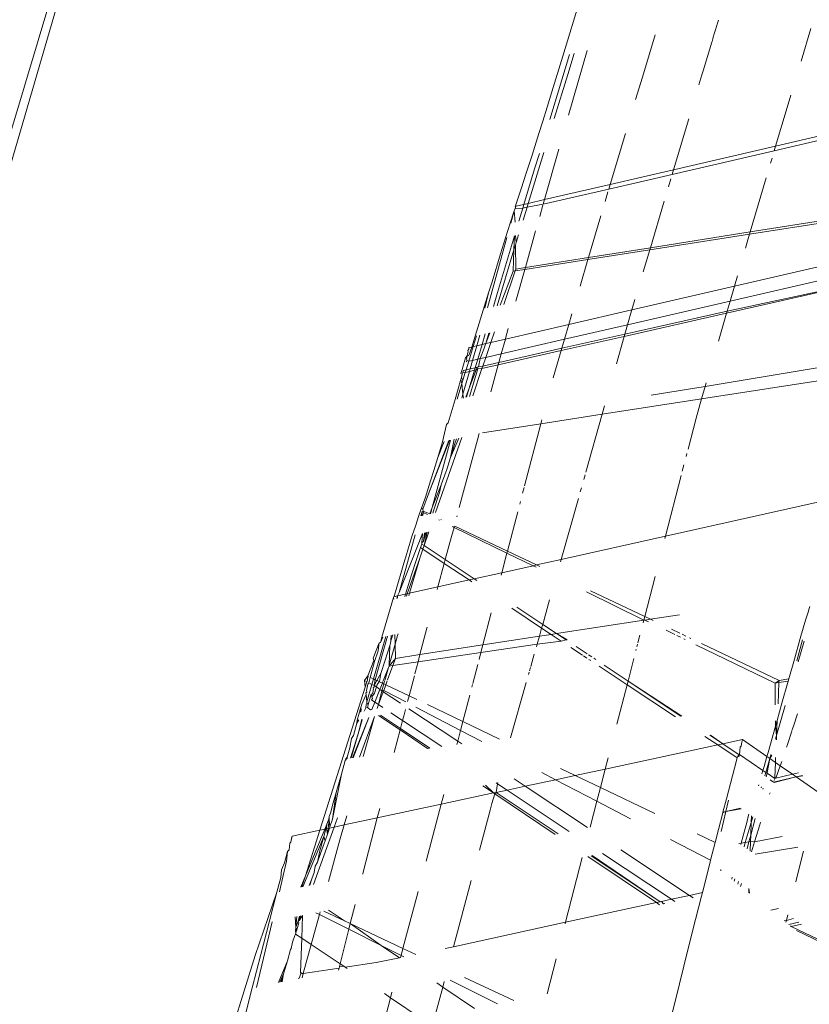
# Model space of a CAD drawing. Header units: millimetres. Extents: x 504675 to 860349, y -23215 to 63575.
# Tile 55 of 177: x 590920 to 590948, y 33303 to 33338. Entities that reach past the tile are written whole.
import ezdxf

# ---------------------------------------------------------------- set-up
doc = ezdxf.new("R2010")
doc.units = ezdxf.units.MM
doc.header["$LTSCALE"] = 10
doc.linetypes.add('LEVEL-F-OVERALL LAYOUT$0$HIDDEN', pattern=[0.375, 0.25, -0.125])
doc.layers.add('ARCH', color=8, linetype='CONTINUOUS', lineweight=0)
doc.layers.add('furniture', color=8, linetype='CONTINUOUS', lineweight=5)
doc.layers.add('LEVEL-F-OVERALL LAYOUT$0$DASH1L', color=8, linetype='LEVEL-F-OVERALL LAYOUT$0$HIDDEN')

# ---------------------------------------------------------------- blocks, each defined once
blk = doc.blocks.new('ARCH')
at = {"layer": 'LEVEL-F-OVERALL LAYOUT$0$DASH1L'}
h = blk.add_hatch(dxfattribs=at)
h.set_pattern_fill('ANGLE', color=8, scale=10, angle=352.0664)
h.set_pattern_definition([(352.0664444, (-404119.055, 373340.98), (9.6410197, 69.1814516), [50.8, -19.05]), (82.0664444, (-404119.055, 373340.98), (-69.1814516, 9.6410197), [50.8, -19.05])])
edge = h.paths.add_edge_path(flags=16)
edge.add_line((572074.712, 35847.062), (602196.904, 29528.217))
edge.add_line((602196.904, 29528.217), (599472.63, 39352.005))
edge.add_arc((597545.364, 38817.547), 2000, 15.499436, 89.998351)
edge.add_line((597545.422, 40817.547), (573256.113, 40817.547))
edge.add_arc((576210.344, 22394.182), 18658.72, 99.1099624, 106.6903327)
edge.add_line((570851.58, 40266.829), (572074.712, 35847.062))
h.paths.add_polyline_path([(583373.777, 40815.973), (583374.097, 40875.042), (586424.097, 40859.112), (586423.937, 40815.973)], flags=16)
h.paths.add_polyline_path([(600840.891, 34605.132), (600792.778, 34591.523), (599497.965, 39260.646), (599546.078, 39274.255)])
h.paths.add_polyline_path([(587210.4, 32671.778), (587194.965, 32598.383), (582692.955, 33542.787), (582708.389, 33616.182)])
edge = h.paths.add_edge_path()
edge.add_line((572071.73, 35387.893), (601863.317, 29138.4))
edge.add_arc((601986.5, 29725.619), 600, 258.152638, 375.499436)
edge.add_line((602564.68, 29885.956), (599906.265, 39472.258))
edge.add_arc((597545.364, 38817.547), 2450, 15.499436, 89.998351)
edge.add_line((597545.435, 41267.547), (573220.478, 41267.547))
edge.add_arc((576210.344, 22394.182), 19108.72, 99.0018321, 106.2358191)
edge.add_arc((571035.465, 40164.758), 600, 106.235819, 195.468967)
edge.add_line((570457.2, 40004.728), (571616.648, 35815.082))
edge.add_arc((572194.913, 35975.111), 600, 195.468967, 258.152638)
h.paths.add_polyline_path([(587210.4, 32671.778), (587195.409, 32600.494), (587195.432, 32600.49)])
at = {"layer": 'furniture'}
for p, q in [((590925.068, 33352.159), (590919.026, 33331.442)), ((590941.649, 33344.531), (590939.411, 33337.168)), ((590918.708, 33331.584), (590922.252, 33343.413)), ((590944.899, 33338.11), (590944.969, 33338.349)), ((590945.002, 33338.452), (590944.969, 33338.349)), ((590942.267, 33336.404), (590942.731, 33337.931)), ((590944.802, 33337.79), (590944.817, 33337.849)), ((590944.817, 33337.849), (590944.851, 33337.961)), ((590944.899, 33338.11), (590944.851, 33337.961)), ((590947.971, 33336.986), (590948.326, 33338.161)), ((590944.453, 33336.642), (590944.762, 33337.669)), ((590944.772, 33337.693), (590944.762, 33337.669)), ((590944.772, 33337.693), (590944.802, 33337.79)), ((590939.652, 33337.223), (590938.939, 33334.891)), ((590939.018, 33335.885), (590939.411, 33337.168)), ((590939.819, 33337.262), (590939.586, 33336.508)), ((590940.286, 33337.369), (590939.615, 33335.047)), ((590939.586, 33336.508), (590939.099, 33334.928)), ((590944.301, 33336.134), (590944.405, 33336.495)), ((590944.453, 33336.642), (590944.405, 33336.495)), ((590942.026, 33335.607), (590942.267, 33336.404)), ((590939.018, 33335.885), (590938.848, 33335.333)), ((590947.469, 33335.315), (590947.604, 33335.767)), ((590953.526, 33335.432), (590947.056, 33333.933)), ((590938.848, 33335.333), (590938.693, 33334.834)), ((590953.479, 33335.279), (590947.004, 33333.761)), ((590947.056, 33333.933), (590947.469, 33335.315)), ((590938.693, 33334.834), (590938.552, 33334.384)), ((590943.391, 33333.085), (590943.937, 33334.914)), ((590938.552, 33334.384), (590938.305, 33333.604)), ((590941.11, 33332.557), (590941.657, 33334.384)), ((590938.305, 33333.604), (590938.095, 33332.955)), ((590938.722, 33333.701), (590938.163, 33331.874)), ((590938.565, 33333.664), (590938.396, 33333.111)), ((590939.267, 33333.828), (590938.75, 33332.01)), ((590947.004, 33333.761), (590943.341, 33332.916)), ((590943.391, 33333.085), (590947.056, 33333.933)), ((590947.004, 33333.761), (590947.056, 33333.933)), ((590946.873, 33333.318), (590946.927, 33333.502)), ((590938.095, 33332.955), (590937.91, 33332.395)), ((590938.396, 33333.111), (590938.013, 33331.84)), ((590943.341, 33332.916), (590941.06, 33332.389)), ((590943.391, 33333.085), (590941.11, 33332.557)), ((590943.341, 33332.916), (590943.391, 33333.085)), ((590941.11, 33332.557), (590938.75, 33332.01)), ((590941.06, 33332.389), (590941.11, 33332.557)), ((590943.209, 33332.473), (590943.294, 33332.758)), ((590946.143, 33330.853), (590946.718, 33332.794)), ((590937.696, 33331.757), (590937.91, 33332.395)), ((590941.06, 33332.389), (590938.703, 33331.845)), ((590940.928, 33331.948), (590941.032, 33332.295)), ((590938.013, 33331.84), (590937.721, 33331.772)), ((590938.013, 33331.84), (590937.973, 33331.707)), ((590938.163, 33331.874), (590938.013, 33331.84)), ((590938.163, 33331.874), (590938.123, 33331.742)), ((590938.703, 33331.845), (590938.123, 33331.742)), ((590938.75, 33332.01), (590938.163, 33331.874)), ((590938.703, 33331.845), (590938.75, 33332.01)), ((590942.555, 33330.283), (590943.053, 33331.95)), ((590952.436, 33331.853), (590946.143, 33330.853)), ((590937.665, 33331.606), (590937.52, 33331.162)), ((590937.545, 33331.168), (590937.665, 33331.606)), ((590937.676, 33331.638), (590937.665, 33331.606)), ((590937.665, 33331.606), (590937.698, 33331.203)), ((590937.692, 33331.687), (590937.676, 33331.638)), ((590937.706, 33331.727), (590937.692, 33331.687)), ((590937.973, 33331.707), (590937.692, 33331.687)), ((590937.721, 33331.772), (590937.696, 33331.757)), ((590937.696, 33331.757), (590937.706, 33331.727)), ((590937.706, 33331.727), (590937.721, 33331.772)), ((590937.973, 33331.707), (590937.831, 33331.234)), ((590938.123, 33331.742), (590937.973, 33331.707)), ((590938.123, 33331.742), (590937.978, 33331.268)), ((590938.695, 33331.817), (590938.579, 33331.406)), ((590952.402, 33331.741), (590946.118, 33330.772)), ((590937.52, 33331.162), (590937.354, 33330.638)), ((590940.332, 33329.93), (590940.772, 33331.425)), ((590938.418, 33330.841), (590938.062, 33329.569)), ((590938.431, 33330.886), (590938.418, 33330.841)), ((590946.118, 33330.772), (590942.533, 33330.209)), ((590946.143, 33330.853), (590942.555, 33330.283)), ((590946.059, 33330.572), (590946.118, 33330.772)), ((590946.118, 33330.772), (590946.143, 33330.853)), ((590937.4, 33330.649), (590936.696, 33328.128)), ((590937.676, 33330.713), (590937.061, 33328.673)), ((590937.354, 33330.638), (590937.173, 33330.06)), ((590937.654, 33330.202), (590937.676, 33330.713)), ((590937.705, 33330.719), (590937.735, 33330.468)), ((590937.735, 33330.468), (590937.708, 33330.38)), ((590937.735, 33330.468), (590937.819, 33330.745)), ((590945.969, 33330.262), (590946.059, 33330.572)), ((590937.654, 33330.202), (590937.044, 33328.197)), ((590937.62, 33329.438), (590937.654, 33330.202)), ((590937.708, 33330.38), (590937.654, 33330.202)), ((590937.708, 33330.38), (590937.715, 33329.514)), ((590942.533, 33330.209), (590940.312, 33329.86)), ((590942.555, 33330.283), (590940.332, 33329.93)), ((590942.297, 33329.419), (590942.533, 33330.209)), ((590942.533, 33330.209), (590942.555, 33330.283)), ((590951.991, 33330.378), (590945.573, 33328.898)), ((590937.173, 33330.06), (590936.865, 33329.064)), ((590940.312, 33329.86), (590938.044, 33329.504)), ((590940.332, 33329.93), (590938.062, 33329.569)), ((590940.029, 33328.897), (590940.312, 33329.86)), ((590940.312, 33329.86), (590940.332, 33329.93)), ((590951.831, 33329.849), (590945.419, 33328.37)), ((590937.62, 33329.438), (590937.163, 33328.221)), ((590937.284, 33328.245), (590937.693, 33329.449)), ((590937.693, 33329.449), (590937.62, 33329.438)), ((590937.715, 33329.514), (590937.693, 33329.449)), ((590938.044, 33329.504), (590937.693, 33329.449)), ((590938.062, 33329.569), (590937.715, 33329.514)), ((590938.044, 33329.504), (590937.726, 33328.368)), ((590938.062, 33329.569), (590938.044, 33329.504)), ((590951.693, 33329.385), (590945.292, 33327.934)), ((590951.693, 33329.385), (590945.311, 33328)), ((590936.865, 33329.064), (590936.743, 33328.668)), ((590936.865, 33329.064), (590936.853, 33329.026)), ((590945.573, 33328.898), (590945.682, 33329.274)), ((590936.405, 33327.575), (590936.743, 33328.668)), ((590936.606, 33328.11), (590936.743, 33328.668)), ((590937.061, 33328.673), (590936.912, 33328.171)), ((590945.573, 33328.898), (590941.889, 33328.049)), ((590945.419, 33328.37), (590945.573, 33328.898)), ((590945.419, 33328.37), (590941.732, 33327.52)), ((590941.889, 33328.049), (590942.002, 33328.427)), ((590945.311, 33328), (590945.419, 33328.37)), ((590941.889, 33328.049), (590939.626, 33327.527)), ((590945.311, 33328), (590941.636, 33327.178)), ((590941.842, 33327.893), (590941.889, 33328.049)), ((590945.292, 33327.934), (590945.311, 33328)), ((590939.626, 33327.527), (590939.737, 33327.906)), ((590945.292, 33327.934), (590941.614, 33327.101)), ((590941.732, 33327.52), (590941.778, 33327.686)), ((590941.842, 33327.893), (590941.778, 33327.686)), ((590944.998, 33326.924), (590945.292, 33327.934)), ((590936.405, 33327.575), (590936.259, 33327.106)), ((590936.82, 33326.88), (590936.951, 33327.265)), ((590939.626, 33327.527), (590937.344, 33327.001)), ((590937.45, 33327.38), (590937.351, 33327.029)), ((590939.47, 33326.998), (590939.626, 33327.527)), ((590941.732, 33327.52), (590939.47, 33326.998)), ((590941.636, 33327.178), (590941.732, 33327.52)), ((590936.259, 33327.106), (590936.134, 33326.714)), ((590936.188, 33326.734), (590936.304, 33327.116)), ((590936.422, 33327.143), (590936.314, 33326.763)), ((590936.622, 33327.189), (590936.509, 33326.808)), ((590936.638, 33326.345), (590936.82, 33326.88)), ((590936.791, 33327.228), (590936.645, 33326.84)), ((590936.746, 33327.218), (590936.645, 33326.84)), ((590936.82, 33326.88), (590936.645, 33326.84)), ((590937.344, 33327.001), (590936.82, 33326.88)), ((590937.344, 33327.001), (590937.199, 33326.475)), ((590939.47, 33326.998), (590937.199, 33326.475)), ((590937.351, 33327.029), (590937.344, 33327.001)), ((590941.614, 33327.101), (590939.349, 33326.587)), ((590941.636, 33327.178), (590939.374, 33326.671)), ((590939.374, 33326.671), (590939.47, 33326.998)), ((590941.338, 33326.113), (590941.614, 33327.101)), ((590941.614, 33327.101), (590941.636, 33327.178)), ((590936.027, 33326.637), (590935.997, 33326.598)), ((590935.997, 33326.598), (590936.007, 33326.545)), ((590936.007, 33326.545), (590935.998, 33326.507)), ((590936.026, 33326.204), (590936.188, 33326.734)), ((590936.027, 33326.637), (590936.034, 33326.699)), ((590936.134, 33326.714), (590936.034, 33326.699)), ((590936.134, 33326.714), (590936.036, 33326.417)), ((590936.188, 33326.734), (590936.134, 33326.714)), ((590936.314, 33326.763), (590936.164, 33326.236)), ((590936.314, 33326.763), (590936.188, 33326.734)), ((590936.509, 33326.808), (590936.314, 33326.763)), ((590936.509, 33326.808), (590936.352, 33326.279)), ((590936.57, 33326.641), (590936.443, 33326.3)), ((590936.645, 33326.84), (590936.509, 33326.808)), ((590936.614, 33326.784), (590936.57, 33326.641)), ((590936.645, 33326.84), (590936.614, 33326.784)), ((590939.349, 33326.587), (590937.089, 33326.075)), ((590939.374, 33326.671), (590937.113, 33326.165)), ((590939.062, 33325.609), (590939.349, 33326.587)), ((590939.349, 33326.587), (590939.374, 33326.671)), ((590935.914, 33326.333), (590935.789, 33325.911)), ((590935.973, 33326.395), (590935.914, 33326.333)), ((590935.934, 33325.901), (590936.026, 33326.204)), ((590935.97, 33326.234), (590935.94, 33326.184)), ((590935.951, 33326.284), (590935.973, 33326.395)), ((590935.97, 33326.234), (590935.951, 33326.284)), ((590936.026, 33326.204), (590935.97, 33326.234)), ((590935.973, 33326.395), (590935.989, 33326.467)), ((590936.036, 33326.417), (590935.973, 33326.395)), ((590935.989, 33326.467), (590935.998, 33326.507)), ((590936.164, 33326.236), (590936.026, 33326.204)), ((590936.164, 33326.236), (590936.078, 33325.934)), ((590936.352, 33326.279), (590936.164, 33326.236)), ((590936.352, 33326.279), (590936.262, 33325.975)), ((590936.443, 33326.3), (590936.352, 33326.279)), ((590936.443, 33326.3), (590936.375, 33326)), ((590936.443, 33326.3), (590936.638, 33326.345)), ((590936.533, 33326.035), (590936.638, 33326.345)), ((590937.199, 33326.475), (590936.638, 33326.345)), ((590937.199, 33326.475), (590937.113, 33326.165)), ((590950.788, 33326.336), (590944.527, 33325.305)), ((590935.789, 33325.911), (590935.749, 33325.771)), ((590935.84, 33325.88), (590935.819, 33325.815)), ((590936.052, 33325.84), (590935.821, 33325.028)), ((590935.934, 33325.901), (590935.84, 33325.88)), ((590935.905, 33325.807), (590935.934, 33325.901)), ((590936.052, 33325.84), (590935.905, 33325.807)), ((590936.078, 33325.934), (590935.934, 33325.901)), ((590936.29, 33325.894), (590936.044, 33325.237)), ((590936.235, 33325.882), (590936.044, 33325.237)), ((590936.078, 33325.934), (590936.052, 33325.84)), ((590936.354, 33325.932), (590936.052, 33324.942)), ((590936.235, 33325.882), (590936.052, 33325.84)), ((590936.262, 33325.975), (590936.078, 33325.934)), ((590936.17, 33324.968), (590936.501, 33325.942)), ((590936.262, 33325.975), (590936.235, 33325.882)), ((590936.29, 33325.894), (590936.235, 33325.882)), ((590936.326, 33325.989), (590936.262, 33325.975)), ((590936.326, 33325.989), (590936.29, 33325.894)), ((590936.354, 33325.932), (590936.29, 33325.894)), ((590936.375, 33326), (590936.326, 33325.989)), ((590936.326, 33325.989), (590936.354, 33325.932)), ((590936.501, 33325.942), (590936.354, 33325.932)), ((590936.533, 33326.035), (590936.375, 33326)), ((590937.089, 33326.075), (590936.501, 33325.942)), ((590936.501, 33325.942), (590936.533, 33326.035)), ((590937.113, 33326.165), (590936.533, 33326.035)), ((590937.089, 33326.075), (590936.824, 33325.113)), ((590937.113, 33326.165), (590937.089, 33326.075)), ((590950.638, 33325.828), (590944.397, 33324.857)), ((590935.742, 33325.547), (590935.697, 33325.393)), ((590935.763, 33325.622), (590935.742, 33325.547)), ((590935.742, 33325.547), (590935.784, 33325.409)), ((590935.797, 33325.739), (590935.749, 33325.771)), ((590935.763, 33325.622), (590935.797, 33325.739)), ((590935.819, 33325.523), (590935.763, 33325.622)), ((590935.784, 33325.409), (590935.819, 33325.523)), ((590935.811, 33325.788), (590935.797, 33325.739)), ((590935.819, 33325.815), (590935.811, 33325.788)), ((590935.905, 33325.807), (590935.811, 33325.788)), ((590935.819, 33325.523), (590935.905, 33325.807)), ((590935.67, 33325.297), (590935.534, 33324.827)), ((590935.612, 33324.845), (590935.784, 33325.409)), ((590935.697, 33325.393), (590935.67, 33325.297)), ((590935.821, 33325.028), (590935.784, 33325.409)), ((590936.044, 33325.237), (590935.922, 33324.914)), ((590936.044, 33325.237), (590935.95, 33324.92)), ((590944.527, 33325.305), (590942.584, 33324.985)), ((590944.397, 33324.857), (590944.527, 33325.305)), ((590944.527, 33325.305), (590944.563, 33325.426)), ((590935.534, 33324.827), (590935.292, 33323.998)), ((590935.78, 33324.882), (590935.821, 33325.028)), ((590935.821, 33325.028), (590935.836, 33324.88)), ((590944.397, 33324.857), (590940.824, 33324.301)), ((590944.196, 33324.167), (590944.397, 33324.857)), ((590940.824, 33324.301), (590940.912, 33324.611)), ((590940.824, 33324.301), (590938.617, 33323.958)), ((590938.617, 33323.958), (590938.656, 33324.108)), ((590940.236, 33322.228), (590940.824, 33324.301)), ((590943.908, 33323.051), (590944.196, 33324.167)), ((590935.232, 33323.939), (590935.089, 33323.311)), ((590935.292, 33323.998), (590935.232, 33323.939)), ((590938.617, 33323.958), (590936.527, 33323.632)), ((590938.034, 33321.734), (590938.617, 33323.958)), ((590935.342, 33323.368), (590934.55, 33321.355)), ((590934.55, 33321.355), (590935.312, 33323.361)), ((590935.37, 33323.374), (590934.717, 33320.949)), ((590934.839, 33320.769), (590935.785, 33323.467)), ((590935.673, 33323.442), (590935.372, 33322.744)), ((590935.506, 33323.404), (590935.372, 33322.744)), ((590935.583, 33323.422), (590935.532, 33323.258)), ((590936.348, 33323.388), (590935.689, 33320.96)), ((590936.408, 33323.606), (590936.348, 33323.388)), ((590934.92, 33322.746), (590935.149, 33323.325)), ((590935.089, 33323.311), (590934.92, 33322.746)), ((590935.532, 33323.258), (590935.372, 33322.744)), ((590934.92, 33322.746), (590934.778, 33322.283)), ((590935.372, 33322.744), (590935.226, 33322.281)), ((590943.839, 33322.787), (590943.867, 33322.894)), ((590934.778, 33322.283), (590934.659, 33321.906)), ((590943.702, 33322.258), (590943.761, 33322.483)), ((590935.218, 33322.254), (590935.031, 33321.768)), ((590935.226, 33322.281), (590935.218, 33322.254)), ((590940.161, 33321.963), (590940.209, 33322.13)), ((590943.099, 33319.926), (590943.664, 33322.108)), ((590934.558, 33321.595), (590934.47, 33321.331)), ((590934.659, 33321.906), (590934.558, 33321.595)), ((590935.031, 33321.768), (590934.717, 33320.949)), ((590935.031, 33321.768), (590934.973, 33321.488)), ((590937.965, 33321.47), (590938.018, 33321.673)), ((590940.035, 33321.517), (590940.075, 33321.657)), ((590934.55, 33321.355), (590934.374, 33320.893)), ((590934.47, 33321.331), (590934.388, 33321.096)), ((590934.973, 33321.488), (590934.758, 33320.83)), ((590939.346, 33319.088), (590939.968, 33321.281)), ((590949.375, 33321.327), (590943.099, 33319.926)), ((590934.321, 33320.901), (590934.227, 33320.632)), ((590934.332, 33320.934), (590934.321, 33320.901)), ((590934.332, 33320.934), (590934.388, 33321.096)), ((590934.374, 33320.893), (590934.332, 33320.934)), ((590934.374, 33320.893), (590934.388, 33320.825)), ((590934.717, 33320.949), (590934.63, 33320.723)), ((590934.717, 33320.949), (590934.658, 33320.729)), ((590937.863, 33321.079), (590937.886, 33321.167)), ((590934.227, 33320.632), (590934.123, 33320.324)), ((590934.34, 33320.776), (590934.303, 33320.649)), ((590934.34, 33320.803), (590934.388, 33320.825)), ((590934.34, 33320.776), (590934.34, 33320.803)), ((590934.342, 33320.658), (590934.34, 33320.776)), ((590934.386, 33320.78), (590934.381, 33320.667)), ((590934.388, 33320.825), (590934.386, 33320.78)), ((590934.386, 33320.78), (590934.545, 33320.704)), ((590934.388, 33320.825), (590934.63, 33320.723)), ((590934.758, 33320.83), (590934.735, 33320.746)), ((590935.02, 33320.525), (590935.05, 33320.511)), ((590935.607, 33320.656), (590935.597, 33320.621)), ((590937.418, 33319.385), (590937.788, 33320.793)), ((590934.123, 33320.324), (590934, 33319.945)), ((590934.947, 33320.508), (590934.974, 33320.495)), ((590935.508, 33320.237), (590935.406, 33319.918)), ((590935.443, 33320.268), (590935.508, 33320.237)), ((590935.523, 33320.286), (590935.508, 33320.237)), ((590935.508, 33320.237), (590937.401, 33319.318)), ((590935.523, 33320.286), (590937.418, 33319.385)), ((590934.363, 33320.026), (590933.526, 33317.899)), ((590934.106, 33319.968), (590933.526, 33317.899)), ((590934, 33319.945), (590933.851, 33319.466)), ((590934.363, 33320.026), (590934.34, 33319.68)), ((590934.501, 33320.057), (590934.396, 33319.749)), ((590934.471, 33320.05), (590934.396, 33319.749)), ((590934.441, 33320.044), (590934.396, 33319.749)), ((590934.423, 33319.585), (590934.597, 33320.078)), ((590934.533, 33320.064), (590934.423, 33319.585)), ((590935.406, 33319.918), (590935.183, 33319.081)), ((590943.099, 33319.926), (590939.346, 33319.088)), ((590943.076, 33319.836), (590943.099, 33319.926)), ((590933.851, 33319.466), (590933.763, 33319.179)), ((590934.283, 33319.484), (590934.14, 33319.047)), ((590934.265, 33319.133), (590934.378, 33319.456)), ((590934.293, 33319.512), (590934.337, 33319.642)), ((590934.293, 33319.512), (590934.378, 33319.456)), ((590934.34, 33319.68), (590934.337, 33319.642)), ((590934.337, 33319.642), (590934.423, 33319.585)), ((590934.396, 33319.749), (590934.34, 33319.68)), ((590934.378, 33319.456), (590934.423, 33319.585)), ((590934.378, 33319.456), (590935.147, 33318.946)), ((590934.423, 33319.585), (590935.183, 33319.081)), ((590933.763, 33319.179), (590933.732, 33319.076)), ((590933.817, 33317.854), (590934.265, 33319.133)), ((590934.265, 33319.133), (590933.903, 33317.873)), ((590937.216, 33318.613), (590937.401, 33319.318)), ((590937.401, 33319.318), (590937.418, 33319.385)), ((590937.401, 33319.318), (590938.339, 33318.863)), ((590937.418, 33319.385), (590938.459, 33318.89)), ((590933.732, 33319.076), (590933.354, 33317.81)), ((590934.14, 33319.047), (590933.975, 33318.532)), ((590935.147, 33318.946), (590934.92, 33318.1)), ((590935.183, 33319.081), (590935.147, 33318.946)), ((590935.147, 33318.946), (590936.044, 33318.351)), ((590935.183, 33319.081), (590936.223, 33318.391)), ((590938.339, 33318.863), (590937.216, 33318.613)), ((590938.459, 33318.89), (590938.339, 33318.863)), ((590938.339, 33318.863), (590938.456, 33318.807)), ((590939.346, 33319.088), (590938.459, 33318.89)), ((590938.459, 33318.89), (590938.577, 33318.834)), ((590939.321, 33318.999), (590939.346, 33319.088)), ((590933.975, 33318.532), (590933.795, 33317.96)), ((590937.216, 33318.613), (590936.223, 33318.391)), ((590937.193, 33318.525), (590937.216, 33318.613)), ((590942.352, 33317.039), (590942.725, 33318.48)), ((590934.92, 33318.1), (590933.903, 33317.873)), ((590934.92, 33318.1), (590934.897, 33318.013)), ((590936.044, 33318.351), (590934.92, 33318.1)), ((590936.223, 33318.391), (590936.044, 33318.351)), ((590936.044, 33318.351), (590936.137, 33318.29)), ((590936.223, 33318.391), (590936.316, 33318.33)), ((590932.905, 33316.292), (590933.328, 33317.717)), ((590933.328, 33317.717), (590933.318, 33317.687)), ((590933.337, 33317.747), (590933.328, 33317.717)), ((590933.328, 33317.717), (590933.339, 33317.665)), ((590933.354, 33317.81), (590933.337, 33317.747)), ((590933.337, 33317.747), (590933.469, 33317.776)), ((590933.469, 33317.776), (590933.443, 33317.689)), ((590933.526, 33317.899), (590933.469, 33317.776)), ((590933.469, 33317.776), (590933.758, 33317.841)), ((590933.469, 33317.776), (590933.469, 33317.695)), ((590933.758, 33317.841), (590933.727, 33317.741)), ((590933.795, 33317.96), (590933.758, 33317.841)), ((590933.817, 33317.854), (590933.758, 33317.841)), ((590933.786, 33317.766), (590933.817, 33317.854)), ((590933.903, 33317.873), (590933.817, 33317.854)), ((590933.903, 33317.873), (590933.878, 33317.786)), ((590940.261, 33317.931), (590942.317, 33316.906)), ((590940.407, 33317.964), (590942.352, 33317.039)), ((590937.578, 33317.334), (590938.648, 33316.624)), ((590937.757, 33317.373), (590938.686, 33316.757)), ((590938.686, 33316.757), (590938.935, 33317.636)), ((590948.262, 33317.327), (590948.285, 33317.402)), ((590936.536, 33316.019), (590936.838, 33317.169)), ((590942.317, 33316.906), (590942.352, 33317.039)), ((590942.352, 33317.039), (590942.555, 33316.943)), ((590943.606, 33317.104), (590942.555, 33316.943)), ((590948.222, 33317.194), (590948.135, 33316.904)), ((590948.262, 33317.327), (590948.222, 33317.194)), ((590934.534, 33316.655), (590934.525, 33316.623)), ((590938.648, 33316.624), (590938.686, 33316.757)), ((590938.686, 33316.757), (590939.186, 33316.426)), ((590939.186, 33316.426), (590942.317, 33316.906)), ((590942.293, 33316.811), (590942.317, 33316.906)), ((590942.317, 33316.906), (590942.361, 33316.913)), ((590942.555, 33316.943), (590942.361, 33316.913)), ((590942.361, 33316.913), (590942.484, 33316.854)), ((590942.555, 33316.943), (590942.66, 33316.893)), ((590948.135, 33316.904), (590947.943, 33316.248)), ((590933.047, 33316.324), (590932.603, 33314.797)), ((590933.104, 33316.337), (590932.665, 33314.77)), ((590932.938, 33316.3), (590932.858, 33316.107)), ((590932.905, 33316.292), (590932.858, 33316.107)), ((590933.3, 33316.38), (590933.226, 33316.171)), ((590933.226, 33316.171), (590933.24, 33316.367)), ((590933.371, 33316.396), (590933.38, 33316.048)), ((590933.468, 33316.36), (590933.38, 33316.048)), ((590933.486, 33316.422), (590933.468, 33316.36)), ((590934.525, 33316.623), (590934.274, 33315.672)), ((590938.565, 33316.331), (590936.536, 33316.019)), ((590938.484, 33316.044), (590938.565, 33316.331)), ((590938.565, 33316.331), (590938.648, 33316.624)), ((590938.992, 33316.396), (590938.565, 33316.331)), ((590938.648, 33316.624), (590938.992, 33316.396)), ((590939.186, 33316.426), (590938.992, 33316.396)), ((590938.992, 33316.396), (590939.354, 33316.156)), ((590939.186, 33316.426), (590939.532, 33316.196)), ((590939.186, 33316.426), (590939.563, 33316.203)), ((590942.109, 33316.1), (590942.18, 33316.374)), ((590943.121, 33316.544), (590943.43, 33316.394)), ((590943.318, 33316.58), (590943.62, 33316.437)), ((590943.505, 33316.358), (590943.634, 33316.296)), ((590943.696, 33316.4), (590943.826, 33316.338)), ((590943.957, 33316.276), (590944.004, 33316.254)), ((590932.598, 33315.542), (590932.811, 33316.089)), ((590932.811, 33316.089), (590932.77, 33315.803)), ((590932.858, 33316.107), (590932.811, 33316.089)), ((590933.187, 33316.004), (590933.021, 33315.471)), ((590933.38, 33316.048), (590933.164, 33315.289)), ((590933.164, 33315.289), (590933.187, 33316.004)), ((590933.223, 33316.125), (590933.187, 33316.004)), ((590933.226, 33316.171), (590933.223, 33316.125)), ((590933.38, 33316.048), (590933.393, 33315.537)), ((590936.536, 33316.019), (590934.274, 33315.672)), ((590938.484, 33316.044), (590936.465, 33315.747)), ((590936.465, 33315.747), (590936.536, 33316.019)), ((590938.459, 33315.956), (590938.484, 33316.044)), ((590939.354, 33316.156), (590938.484, 33316.044)), ((590939.532, 33316.196), (590939.354, 33316.156)), ((590939.563, 33316.203), (590939.532, 33316.196)), ((590939.701, 33315.926), (590940.111, 33315.654)), ((590939.888, 33315.96), (590940.289, 33315.694)), ((590942.069, 33315.947), (590942.096, 33316.051)), ((590943.761, 33316.234), (590943.809, 33316.211)), ((590944.191, 33316.026), (590947.036, 33314.646)), ((590944.391, 33316.07), (590947.18, 33314.744)), ((590947.943, 33316.248), (590947.732, 33315.511)), ((590947.82, 33315.451), (590948.017, 33316.198)), ((590947.871, 33315.416), (590948.088, 33316.15)), ((590932.77, 33315.803), (590932.645, 33315.418)), ((590934.274, 33315.672), (590933.393, 33315.537)), ((590936.465, 33315.747), (590934.206, 33315.414)), ((590934.274, 33315.672), (590934.206, 33315.414)), ((590936.4, 33315.498), (590936.465, 33315.747)), ((590938.256, 33315.241), (590938.383, 33315.688)), ((590940.152, 33315.627), (590940.273, 33315.546)), ((590940.331, 33315.666), (590940.451, 33315.586)), ((590942.035, 33315.815), (590942.048, 33315.865)), ((590932.612, 33315.461), (590932.398, 33314.903)), ((590932.645, 33315.418), (590932.49, 33314.847)), ((590932.612, 33315.461), (590932.598, 33315.542)), ((590933.021, 33315.471), (590932.871, 33314.994)), ((590933.112, 33314.765), (590933.3, 33315.281)), ((590933.162, 33315.261), (590933.141, 33315.205)), ((590933.393, 33315.537), (590933.162, 33315.261)), ((590933.162, 33315.261), (590933.164, 33315.289)), ((590933.3, 33315.281), (590933.162, 33315.261)), ((590933.3, 33315.281), (590933.393, 33315.537)), ((590934.206, 33315.414), (590933.3, 33315.281)), ((590934.206, 33315.414), (590934.092, 33314.983)), ((590936.173, 33314.632), (590936.353, 33315.321)), ((590938.212, 33315.087), (590938.247, 33315.211)), ((590940.345, 33315.499), (590940.413, 33315.454)), ((590940.525, 33315.538), (590940.591, 33315.494)), ((590940.717, 33315.252), (590941.718, 33314.589)), ((590940.895, 33315.292), (590941.752, 33314.723)), ((590941.752, 33314.723), (590941.961, 33315.529)), ((590947.732, 33315.511), (590947.53, 33314.799)), ((590932.285, 33314.738), (590932.398, 33314.903)), ((590932.398, 33314.903), (590932.389, 33314.759)), ((590932.398, 33314.903), (590932.43, 33314.888)), ((590932.726, 33314.743), (590932.871, 33314.994)), ((590932.871, 33314.994), (590932.822, 33314.7)), ((590933.141, 33315.205), (590932.955, 33314.73)), ((590933.141, 33315.205), (590933.009, 33314.742)), ((590934.073, 33314.909), (590933.883, 33314.192)), ((590938.175, 33314.955), (590938.198, 33315.037)), ((590930.678, 33309.367), (590932.309, 33314.507)), ((590932.285, 33314.738), (590932.369, 33314.695)), ((590932.309, 33314.507), (590932.285, 33314.738)), ((590932.309, 33314.507), (590932.369, 33314.695)), ((590932.547, 33314.603), (590932.364, 33313.974)), ((590932.369, 33314.695), (590932.389, 33314.759)), ((590932.403, 33314.607), (590932.369, 33314.433)), ((590932.436, 33314.66), (590932.403, 33314.607)), ((590932.49, 33314.847), (590932.436, 33314.66)), ((590932.436, 33314.66), (590932.547, 33314.603)), ((590932.49, 33314.847), (590932.603, 33314.797)), ((590932.603, 33314.797), (590932.547, 33314.603)), ((590932.547, 33314.603), (590932.629, 33314.558)), ((590932.623, 33314.504), (590932.596, 33314.472)), ((590932.603, 33314.797), (590932.665, 33314.77)), ((590932.623, 33314.504), (590932.629, 33314.558)), ((590932.665, 33314.77), (590932.629, 33314.558)), ((590932.629, 33314.558), (590932.726, 33314.743)), ((590932.629, 33314.558), (590932.656, 33314.546)), ((590932.716, 33314.515), (590932.64, 33314.287)), ((590932.656, 33314.546), (590932.716, 33314.515)), ((590932.665, 33314.77), (590932.726, 33314.743)), ((590932.742, 33314.592), (590932.716, 33314.515)), ((590932.716, 33314.515), (590932.834, 33314.421)), ((590932.726, 33314.743), (590932.822, 33314.7)), ((590932.822, 33314.7), (590932.742, 33314.592)), ((590932.834, 33314.421), (590932.924, 33314.651)), ((590932.849, 33314.687), (590932.924, 33314.651)), ((590932.909, 33314.372), (590932.978, 33314.626)), ((590932.945, 33314.705), (590932.924, 33314.651)), ((590932.924, 33314.651), (590932.978, 33314.626)), ((590932.973, 33314.381), (590933.049, 33314.591)), ((590933.002, 33314.715), (590932.978, 33314.626)), ((590932.978, 33314.626), (590933.049, 33314.591)), ((590933.049, 33314.591), (590933.101, 33314.733)), ((590933.049, 33314.591), (590933.883, 33314.192)), ((590936.139, 33314.502), (590936.164, 33314.599)), ((590937.531, 33312.684), (590938.094, 33314.668)), ((590941.35, 33313.169), (590941.718, 33314.589)), ((590941.718, 33314.589), (590941.752, 33314.723)), ((590941.718, 33314.589), (590943.454, 33313.437)), ((590941.752, 33314.723), (590943.653, 33313.462)), ((590941.752, 33314.723), (590943.68, 33313.466)), ((590947.18, 33314.744), (590947.036, 33314.646)), ((590947.036, 33314.646), (590947.177, 33314.668)), ((590947.036, 33314.646), (590947.044, 33313.871)), ((590947.143, 33313.906), (590947.177, 33314.668)), ((590947.177, 33314.668), (590947.18, 33314.744)), ((590947.177, 33314.668), (590947.508, 33314.721)), ((590947.18, 33314.744), (590947.53, 33314.799)), ((590947.508, 33314.721), (590947.282, 33313.924)), ((590947.53, 33314.799), (590947.508, 33314.721)), ((590932.337, 33314.236), (590932.185, 33313.888)), ((590932.363, 33314.325), (590932.33, 33314.3)), ((590932.33, 33314.3), (590932.337, 33314.236)), ((590932.364, 33313.974), (590932.337, 33314.236)), ((590932.369, 33314.433), (590932.359, 33314.396)), ((590932.359, 33314.396), (590932.363, 33314.325)), ((590932.526, 33314.248), (590932.416, 33313.879)), ((590932.526, 33314.248), (590932.572, 33314.268)), ((590932.548, 33314.15), (590932.526, 33314.248)), ((590932.64, 33314.287), (590932.548, 33314.15)), ((590932.57, 33314.097), (590932.548, 33314.15)), ((590932.572, 33314.268), (590932.588, 33314.345)), ((590932.588, 33314.345), (590932.598, 33314.389)), ((590932.596, 33314.472), (590932.606, 33314.426)), ((590932.606, 33314.426), (590932.598, 33314.389)), ((590932.834, 33314.421), (590932.656, 33313.966)), ((590932.909, 33314.372), (590932.79, 33313.877)), ((590932.79, 33313.877), (590932.958, 33314.339)), ((590932.834, 33314.421), (590932.909, 33314.372)), ((590932.909, 33314.372), (590932.973, 33314.381)), ((590932.909, 33314.372), (590932.958, 33314.339)), ((590932.958, 33314.339), (590932.973, 33314.381)), ((590932.958, 33314.339), (590933.573, 33313.93)), ((590932.973, 33314.381), (590933.762, 33313.972)), ((590933.883, 33314.192), (590933.829, 33313.987)), ((590933.883, 33314.192), (590934.158, 33314.06)), ((590935.815, 33313.267), (590936.064, 33314.216)), ((590932.148, 33313.766), (590932.185, 33313.888)), ((590932.346, 33313.841), (590932.331, 33313.786)), ((590932.369, 33313.924), (590932.336, 33313.878)), ((590932.336, 33313.878), (590932.346, 33313.841)), ((590932.364, 33313.974), (590932.369, 33313.924)), ((590932.416, 33313.879), (590932.369, 33313.924)), ((590932.397, 33313.805), (590932.385, 33313.771)), ((590932.416, 33313.879), (590932.397, 33313.805)), ((590932.57, 33314.097), (590932.538, 33314.045)), ((590932.538, 33314.045), (590932.656, 33313.966)), ((590932.656, 33313.966), (590932.55, 33313.694)), ((590932.656, 33313.966), (590932.79, 33313.877)), ((590932.738, 33313.733), (590932.79, 33313.877)), ((590932.79, 33313.877), (590932.943, 33313.775)), ((590934.541, 33313.877), (590935.815, 33313.267)), ((590947.092, 33312.762), (590947.395, 33313.847)), ((590947.282, 33313.924), (590947.109, 33313.308)), ((590932.098, 33313.601), (590932.012, 33313.314)), ((590932.138, 33313.733), (590932.098, 33313.601)), ((590932.107, 33311.994), (590932.636, 33313.453)), ((590932.125, 33313.607), (590932.156, 33313.704)), ((590932.148, 33313.766), (590932.138, 33313.733)), ((590932.138, 33313.733), (590932.156, 33313.704)), ((590932.148, 33313.766), (590932.156, 33313.704)), ((590932.156, 33313.704), (590932.155, 33313.613)), ((590932.315, 33313.734), (590932.266, 33313.636)), ((590932.315, 33313.734), (590932.331, 33313.786)), ((590932.331, 33313.786), (590932.385, 33313.771)), ((590932.385, 33313.771), (590932.493, 33313.683)), ((590932.636, 33313.453), (590932.402, 33312.599)), ((590932.493, 33313.683), (590932.55, 33313.694)), ((590932.785, 33313.486), (590933.561, 33312.964)), ((590932.855, 33313.502), (590933.576, 33313.02)), ((590933.229, 33313.585), (590933.65, 33313.305)), ((590933.702, 33313.505), (590933.65, 33313.305)), ((590933.754, 33313.702), (590933.702, 33313.505)), ((590933.875, 33313.729), (590935.63, 33312.562)), ((590934.124, 33313.784), (590935.732, 33312.95)), ((590947.697, 33313.106), (590947.839, 33313.548)), ((590931.846, 33311.961), (590932.439, 33313.409)), ((590932.439, 33313.409), (590931.874, 33311.964)), ((590932.011, 33313.207), (590931.884, 33312.77)), ((590932.072, 33313.327), (590932.011, 33313.207)), ((590932.041, 33313.321), (590932.011, 33313.207)), ((590932.012, 33313.314), (590932.011, 33313.207)), ((590932.183, 33313.352), (590932.053, 33312.831)), ((590932.198, 33313.328), (590932.053, 33312.831)), ((590932.183, 33313.352), (590932.198, 33313.328)), ((590933.65, 33313.305), (590933.576, 33313.02)), ((590933.65, 33313.305), (590935.058, 33312.369)), ((590935.732, 33312.95), (590935.815, 33313.267)), ((590935.815, 33313.267), (590937.138, 33312.634)), ((590946.785, 33312.159), (590947.051, 33313.105)), ((590947.05, 33313.297), (590947.051, 33313.105)), ((590947.109, 33313.308), (590947.051, 33313.105)), ((590947.051, 33313.105), (590947.092, 33312.762)), ((590947.092, 33312.762), (590947.109, 33313.308)), ((590947.645, 33312.947), (590947.697, 33313.106)), ((590932.053, 33312.831), (590931.777, 33311.952)), ((590932.053, 33312.831), (590931.8, 33311.967)), ((590931.82, 33312.663), (590931.884, 33312.77)), ((590933.561, 33312.964), (590933.35, 33312.152)), ((590933.576, 33313.02), (590933.561, 33312.964)), ((590933.561, 33312.964), (590934.542, 33312.304)), ((590933.576, 33313.02), (590934.633, 33312.315)), ((590935.63, 33312.562), (590935.732, 33312.95)), ((590935.732, 33312.95), (590936.499, 33312.553)), ((590944.693, 33312.773), (590945.156, 33312.465)), ((590944.72, 33312.779), (590945.156, 33312.465)), ((590947.092, 33312.762), (590947.056, 33312.633)), ((590947.085, 33312.612), (590947.092, 33312.762)), ((590947.48, 33312.442), (590947.637, 33312.922)), ((590931.82, 33312.663), (590931.753, 33312.322)), ((590932.402, 33312.599), (590932.237, 33312.011)), ((590935.598, 33312.438), (590935.63, 33312.562)), ((590935.63, 33312.562), (590935.781, 33312.461)), ((590944.978, 33312.427), (590940.934, 33311.562)), ((590944.516, 33312.733), (590944.978, 33312.427)), ((590945.156, 33312.465), (590944.978, 33312.427)), ((590944.978, 33312.427), (590945.677, 33311.963)), ((590945.866, 33312.617), (590945.156, 33312.465)), ((590945.156, 33312.465), (590945.713, 33312.096)), ((590945.823, 33312.387), (590945.782, 33312.346)), ((590945.839, 33312.543), (590945.823, 33312.387)), ((590945.86, 33312.566), (590945.839, 33312.543)), ((590945.86, 33312.566), (590945.866, 33312.617)), ((590946.743, 33312.01), (590945.866, 33312.617)), ((590947.448, 33312.348), (590947.48, 33312.442)), ((590931.753, 33312.322), (590931.655, 33311.989)), ((590934.542, 33312.304), (590934.602, 33312.311)), ((590945.754, 33312.079), (590945.694, 33312.027)), ((590945.713, 33312.096), (590945.754, 33312.079)), ((590945.735, 33311.997), (590945.754, 33312.079)), ((590945.782, 33312.346), (590945.754, 33312.079)), ((590945.754, 33312.079), (590946.6, 33311.508)), ((590946.785, 33312.159), (590946.743, 33312.01)), ((590946.845, 33311.939), (590946.889, 33312.089)), ((590946.845, 33311.939), (590946.923, 33312.065)), ((590931.59, 33311.863), (590931.453, 33311.379)), ((590931.636, 33311.934), (590931.59, 33311.863)), ((590931.609, 33311.931), (590931.59, 33311.863)), ((590931.655, 33311.989), (590931.609, 33311.931)), ((590931.655, 33311.989), (590931.636, 33311.934)), ((590931.655, 33311.989), (590931.667, 33311.938)), ((590940.934, 33311.562), (590941.038, 33311.962)), ((590945.677, 33311.963), (590945.577, 33311.588)), ((590945.694, 33312.027), (590945.677, 33311.963)), ((590946.743, 33312.01), (590946.64, 33311.648)), ((590946.7, 33311.441), (590946.845, 33311.939)), ((590946.845, 33311.939), (590946.743, 33312.01)), ((590946.757, 33311.435), (590946.845, 33311.939)), ((590946.845, 33311.939), (590947.05, 33311.797)), ((590947.028, 33311.255), (590947.05, 33311.797)), ((590947.05, 33311.797), (590947.057, 33311.975)), ((590947.223, 33311.677), (590947.05, 33311.797)), ((590947.07, 33311.228), (590947.223, 33311.677)), ((590947.223, 33311.677), (590947.274, 33311.829)), ((590947.664, 33311.372), (590947.223, 33311.677)), ((590931.129, 33309.765), (590931.453, 33311.379)), ((590931.453, 33311.379), (590931.264, 33310.716)), ((590938.656, 33311.434), (590939.146, 33311.179)), ((590939.857, 33311.331), (590939.146, 33311.179)), ((590939.331, 33311.584), (590939.857, 33311.331)), ((590940.934, 33311.562), (590939.857, 33311.331)), ((590939.857, 33311.331), (590940.762, 33310.898)), ((590940.762, 33310.898), (590940.934, 33311.562)), ((590945.577, 33311.588), (590945.433, 33311.042)), ((590946.6, 33311.508), (590946.567, 33311.392)), ((590946.64, 33311.648), (590946.6, 33311.508)), ((590946.6, 33311.508), (590946.7, 33311.441)), ((590946.665, 33311.321), (590946.7, 33311.441)), ((590946.7, 33311.441), (590946.75, 33311.408)), ((590946.716, 33311.283), (590946.75, 33311.408)), ((590946.75, 33311.408), (590946.757, 33311.435)), ((590946.75, 33311.408), (590947.027, 33311.224)), ((590947.07, 33311.228), (590947.664, 33311.372)), ((590947.664, 33311.372), (590947.878, 33311.421)), ((590947.793, 33311.282), (590947.664, 33311.372)), ((590947.793, 33311.282), (590948.009, 33311.332)), ((590936.627, 33310.984), (590936.92, 33310.703)), ((590937.012, 33311.07), (590937.064, 33311.035)), ((590937.018, 33310.724), (590937.064, 33311.035)), ((590937.064, 33311.035), (590937.078, 33311.084)), ((590937.064, 33311.035), (590937.407, 33310.807)), ((590937.658, 33311.213), (590938.058, 33310.946)), ((590939.146, 33311.179), (590938.058, 33310.946)), ((590939.146, 33311.179), (590940.635, 33310.407)), ((590945.433, 33311.042), (590945.29, 33310.493)), ((590946.451, 33310.989), (590946.44, 33310.954)), ((590946.866, 33311.175), (590946.983, 33311.095)), ((590946.983, 33311.095), (590947.793, 33311.282)), ((590947, 33311.145), (590947.014, 33311.185)), ((590947.793, 33311.282), (590947.001, 33311.077)), ((590947.027, 33311.224), (590947.028, 33311.255)), ((590947.027, 33311.224), (590947.07, 33311.228)), ((590947.028, 33311.255), (590947.07, 33311.228)), ((590948.033, 33311.316), (590947.793, 33311.282)), ((590947.793, 33311.282), (590948.586, 33310.733)), ((590931.264, 33310.716), (590931.129, 33309.765)), ((590931.264, 33310.716), (590931.159, 33310.348)), ((590936.92, 33310.703), (590935.037, 33310.3)), ((590935.037, 33310.3), (590935.13, 33310.652)), ((590936.533, 33310.963), (590936.92, 33310.703)), ((590936.862, 33310.324), (590936.962, 33310.675)), ((590937.018, 33310.724), (590936.92, 33310.703)), ((590936.92, 33310.703), (590936.962, 33310.675)), ((590936.962, 33310.675), (590937.018, 33310.724)), ((590936.962, 33310.675), (590939.13, 33309.216)), ((590937.407, 33310.807), (590937.018, 33310.724)), ((590937.018, 33310.724), (590939.243, 33309.239)), ((590938.058, 33310.946), (590937.407, 33310.807)), ((590937.407, 33310.807), (590939.641, 33309.322)), ((590938.058, 33310.946), (590940.297, 33309.457)), ((590940.635, 33310.407), (590940.762, 33310.898)), ((590940.762, 33310.898), (590942.721, 33309.96)), ((590946.538, 33310.882), (590946.549, 33310.922)), ((590946.598, 33310.838), (590946.61, 33310.88)), ((590946.839, 33310.661), (590946.856, 33310.711)), ((590931.159, 33310.348), (590931.054, 33309.975)), ((590935.037, 33310.3), (590932.742, 33309.809)), ((590934.502, 33308.256), (590935.037, 33310.3)), ((590936.862, 33310.324), (590936.792, 33310.086)), ((590940.395, 33309.478), (590940.635, 33310.407)), ((590940.635, 33310.407), (590941.847, 33309.779)), ((590945.29, 33310.493), (590945.165, 33310.012)), ((590945.367, 33310.44), (590945.27, 33310.035)), ((590931.008, 33309.86), (590931.054, 33309.975)), ((590932.827, 33310.142), (590932.742, 33309.809)), ((590936.413, 33308.652), (590936.792, 33310.086)), ((590945.159, 33309.986), (590945.004, 33309.389)), ((590945.27, 33310.035), (590945.099, 33309.324)), ((590945.27, 33310.035), (590945.159, 33309.986)), ((590945.165, 33310.012), (590945.159, 33309.986)), ((590945.27, 33310.035), (590945.165, 33310.012)), ((590945.792, 33310.152), (590945.27, 33310.035)), ((590945.819, 33310.133), (590945.27, 33310.035)), ((590946.099, 33309.943), (590946.087, 33309.901)), ((590930.86, 33309.406), (590930.927, 33309.579)), ((590930.927, 33309.579), (590930.896, 33309.414)), ((590930.927, 33309.579), (590930.921, 33309.419)), ((590930.927, 33309.579), (590930.986, 33309.733)), ((590931.011, 33309.739), (590930.947, 33309.221)), ((590930.994, 33309.764), (590930.986, 33309.733)), ((590931.008, 33309.86), (590930.994, 33309.764)), ((590931.008, 33309.86), (590931.011, 33309.739)), ((590931.011, 33309.739), (590931.038, 33309.488)), ((590931.129, 33309.765), (590931.038, 33309.488)), ((590931.194, 33309.478), (590931.313, 33309.806)), ((590931.55, 33309.554), (590931.194, 33309.478)), ((590931.55, 33309.554), (590931.399, 33309.015)), ((590931.641, 33309.879), (590931.55, 33309.554)), ((590932.742, 33309.809), (590931.55, 33309.554)), ((590932.742, 33309.809), (590932.227, 33307.81)), ((590946.018, 33309.647), (590945.923, 33309.296)), ((590945.968, 33308.928), (590946.176, 33309.643)), ((590946.087, 33309.901), (590946.018, 33309.647)), ((590946.161, 33309.186), (590946.321, 33309.791)), ((590946.161, 33309.186), (590946.176, 33309.643)), ((590946.176, 33309.643), (590946.185, 33309.884)), ((590946.176, 33309.643), (590946.237, 33309.849)), ((590946.298, 33308.952), (590946.487, 33309.556)), ((590946.487, 33309.556), (590946.519, 33309.657)), ((590930.678, 33309.367), (590929.678, 33309.153)), ((590930.158, 33307.728), (590930.86, 33309.406)), ((590930.158, 33307.728), (590930.678, 33309.367)), ((590930.445, 33307.415), (590931.194, 33309.478)), ((590930.86, 33309.406), (590930.678, 33309.367)), ((590930.896, 33309.414), (590930.819, 33309.141)), ((590930.896, 33309.414), (590930.86, 33309.406)), ((590930.947, 33309.221), (590930.865, 33308.985)), ((590930.921, 33309.419), (590930.896, 33309.414)), ((590931.022, 33309.441), (590930.921, 33309.419)), ((590930.921, 33309.419), (590930.947, 33309.221)), ((590931.022, 33309.441), (590930.947, 33309.221)), ((590931.038, 33309.488), (590931.022, 33309.441)), ((590931.194, 33309.478), (590931.022, 33309.441)), ((590944.243, 33309.232), (590944.884, 33308.924)), ((590945.004, 33309.389), (590944.884, 33308.924)), ((590945.923, 33309.296), (590945.82, 33308.905)), ((590929.6, 33308.901), (590929.575, 33308.659)), ((590929.639, 33308.941), (590929.6, 33308.901)), ((590929.639, 33308.941), (590929.673, 33309.106)), ((590929.653, 33309.085), (590929.639, 33308.941)), ((590929.678, 33309.153), (590929.653, 33309.085)), ((590929.673, 33309.106), (590929.678, 33309.153)), ((590930.819, 33309.141), (590930.066, 33307.337)), ((590930.819, 33309.141), (590930.66, 33308.581)), ((590930.865, 33308.985), (590930.796, 33308.79)), ((590930.819, 33309.141), (590930.865, 33308.985)), ((590931.399, 33309.015), (590930.988, 33307.528)), ((590943.283, 33309.034), (590944.721, 33308.288)), ((590944.884, 33308.924), (590944.721, 33308.288)), ((590945.737, 33308.892), (590945.82, 33308.905)), ((590945.82, 33308.905), (590945.805, 33308.846)), ((590945.82, 33308.905), (590945.968, 33308.928)), ((590945.921, 33308.767), (590945.968, 33308.928)), ((590945.968, 33308.928), (590946.098, 33308.948)), ((590946.031, 33308.693), (590946.098, 33308.948)), ((590946.098, 33308.948), (590946.161, 33309.186)), ((590946.098, 33308.948), (590946.153, 33308.957)), ((590946.142, 33308.617), (590946.153, 33308.957)), ((590946.153, 33308.957), (590946.161, 33309.186)), ((590946.153, 33308.957), (590946.298, 33308.952)), ((590946.185, 33308.588), (590946.298, 33308.952)), ((590946.298, 33308.952), (590947.289, 33309.134)), ((590929.518, 33308.602), (590929.407, 33308.19)), ((590929.482, 33308.257), (590929.518, 33308.602)), ((590929.575, 33308.659), (590929.518, 33308.602)), ((590930.66, 33308.581), (590930.597, 33308.217)), ((590930.701, 33308.523), (590930.597, 33308.217)), ((590930.796, 33308.79), (590930.701, 33308.523)), ((590940.834, 33308.528), (590943.309, 33306.883)), ((590941.49, 33308.664), (590943.956, 33307.023)), ((590946.316, 33308.499), (590947.85, 33308.752)), ((590948.057, 33308.612), (590947.894, 33307.959)), ((590929.407, 33308.19), (590929.302, 33307.94)), ((590929.359, 33307.735), (590929.482, 33308.257)), ((590930.597, 33308.217), (590930.514, 33308.068)), ((590939.51, 33306.057), (590940.11, 33308.379)), ((590940.312, 33308.421), (590942.771, 33306.766)), ((590940.432, 33308.446), (590942.906, 33306.795)), ((590940.463, 33308.452), (590942.906, 33306.795)), ((590944.703, 33308.216), (590944.424, 33307.125)), ((590944.721, 33308.288), (590944.703, 33308.216)), ((590929.302, 33307.94), (590929.271, 33307.672)), ((590930.474, 33307.844), (590930.384, 33307.613)), ((590930.514, 33308.068), (590930.474, 33307.844)), ((590932.227, 33307.81), (590932.221, 33307.783)), ((590945.09, 33307.91), (590945.093, 33307.953)), ((590947.894, 33307.959), (590947.782, 33307.505)), ((590929.271, 33307.672), (590929.132, 33307.143)), ((590929.221, 33307.156), (590929.359, 33307.735)), ((590929.996, 33307.322), (590930.158, 33307.728)), ((590930.031, 33307.33), (590930.158, 33307.728)), ((590930.384, 33307.613), (590930.289, 33307.383)), ((590930.384, 33307.613), (590930.318, 33307.389)), ((590935.48, 33305.178), (590936.119, 33307.556)), ((590945.5, 33307.678), (590945.48, 33307.601)), ((590945.565, 33307.535), (590945.589, 33307.618)), ((590945.696, 33307.43), (590945.722, 33307.528)), ((590945.799, 33307.349), (590945.832, 33307.453)), ((590929.132, 33307.143), (590928.35, 33304.868)), ((590929.132, 33307.143), (590928.85, 33306.057)), ((590933.664, 33305.121), (590934.215, 33307.163)), ((590944.424, 33307.125), (590943.956, 33307.023)), ((590944.424, 33307.125), (590944.392, 33306.997)), ((590946.092, 33307.118), (590946.097, 33307.274)), ((590946.097, 33307.274), (590946.113, 33307.101)), ((590942.771, 33306.766), (590939.51, 33306.057)), ((590942.906, 33306.795), (590942.771, 33306.766)), ((590942.771, 33306.766), (590942.885, 33306.689)), ((590942.906, 33306.795), (590942.961, 33306.807)), ((590943.309, 33306.883), (590942.961, 33306.807)), ((590942.961, 33306.807), (590943.022, 33306.717)), ((590943.022, 33306.717), (590943.079, 33306.729)), ((590943.956, 33307.023), (590943.309, 33306.883)), ((590943.309, 33306.883), (590943.432, 33306.801)), ((590943.956, 33307.023), (590944.089, 33306.935)), ((590944.392, 33306.997), (590944.075, 33305.745)), ((590930.527, 33306.403), (590930.659, 33306.337)), ((590930.686, 33306.435), (590930.659, 33306.337)), ((590930.814, 33306.462), (590931.564, 33306.109)), ((590930.987, 33306.497), (590931.564, 33306.109)), ((590931.944, 33306.695), (590931.77, 33306.012)), ((590946.886, 33306.49), (590947.163, 33306.554)), ((590928.397, 33303.722), (590928.963, 33306.08)), ((590928.85, 33306.057), (590928.554, 33304.904)), ((590929.819, 33305.885), (590929.793, 33306.251)), ((590929.848, 33306.262), (590929.819, 33305.885)), ((590929.894, 33306.096), (590929.819, 33305.885)), ((590929.922, 33306.036), (590929.847, 33305.788)), ((590929.946, 33306.283), (590929.894, 33306.096)), ((590929.951, 33306.136), (590929.894, 33306.096)), ((590929.894, 33306.096), (590929.922, 33306.036)), ((590929.951, 33306.136), (590930.052, 33306.304)), ((590929.985, 33306.291), (590929.951, 33306.136)), ((590930.024, 33305.488), (590930.052, 33306.304)), ((590930.659, 33306.337), (590930.458, 33305.61)), ((590930.659, 33306.337), (590931.718, 33305.806)), ((590931.564, 33306.109), (590931.77, 33306.012)), ((590939.51, 33306.057), (590935.48, 33305.178)), ((590939.494, 33305.997), (590939.51, 33306.057)), ((590947.365, 33306.11), (590947.443, 33306.128)), ((590947.443, 33306.128), (590947.427, 33306.062)), ((590947.493, 33306.331), (590947.443, 33306.128)), ((590947.443, 33306.128), (590947.704, 33306.189)), ((590947.526, 33305.983), (590947.889, 33306.063)), ((590929.807, 33305.769), (590929.799, 33305.739)), ((590929.799, 33305.739), (590929.812, 33305.671)), ((590929.812, 33305.671), (590929.8, 33305.637)), ((590929.816, 33305.842), (590929.807, 33305.769)), ((590929.847, 33305.788), (590929.807, 33305.769)), ((590929.807, 33305.769), (590929.829, 33305.729)), ((590929.829, 33305.729), (590929.812, 33305.671)), ((590929.819, 33305.885), (590929.816, 33305.842)), ((590929.816, 33305.842), (590929.847, 33305.788)), ((590929.847, 33305.788), (590929.829, 33305.729)), ((590931.718, 33305.806), (590931.573, 33305.237)), ((590931.77, 33306.012), (590931.718, 33305.806)), ((590931.718, 33305.806), (590932.879, 33305.224)), ((590931.77, 33306.012), (590933.664, 33305.121)), ((590931.77, 33306.012), (590932.879, 33305.224)), ((590944.075, 33305.745), (590943.757, 33304.48)), ((590947.616, 33305.912), (590947.591, 33305.932)), ((590947.616, 33305.912), (590947.99, 33305.995)), ((590949.353, 33305.074), (590947.616, 33305.912)), ((590949.679, 33304.854), (590947.807, 33305.761)), ((590929.694, 33305.343), (590929.646, 33305.121)), ((590929.783, 33305.58), (590929.694, 33305.343)), ((590929.8, 33305.637), (590929.783, 33305.58)), ((590929.8, 33305.637), (590930.024, 33305.488)), ((590929.983, 33304.249), (590930.024, 33305.488)), ((590930.024, 33305.488), (590930.363, 33305.263)), ((590930.458, 33305.61), (590930.363, 33305.263)), ((590929.519, 33304.672), (590929.626, 33305.083)), ((590929.646, 33305.121), (590929.626, 33305.083)), ((590930.079, 33304.224), (590930.363, 33305.263)), ((590930.363, 33305.263), (590931.405, 33304.569)), ((590931.573, 33305.237), (590931.405, 33304.569)), ((590932.879, 33305.224), (590933.536, 33304.782)), ((590932.879, 33305.224), (590933.595, 33304.865)), ((590933.595, 33304.865), (590933.664, 33305.121)), ((590933.664, 33305.121), (590934.128, 33304.902)), ((590935.48, 33305.178), (590935.181, 33305.117)), ((590928.35, 33304.868), (590925.934, 33297.071)), ((590928.554, 33304.904), (590928.247, 33303.702)), ((590929.185, 33303.894), (590929.519, 33304.672)), ((590929.519, 33304.672), (590929.373, 33304.211)), ((590932.7, 33304.611), (590931.589, 33304.447)), ((590933.536, 33304.782), (590932.7, 33304.611)), ((590933.575, 33304.79), (590933.536, 33304.782)), ((590933.575, 33304.79), (590933.595, 33304.865)), ((590933.595, 33304.865), (590933.696, 33304.814)), ((590938.844, 33303.487), (590939.171, 33304.75)), ((590929.999, 33304.212), (590929.983, 33304.249)), ((590930.079, 33304.224), (590929.983, 33304.249)), ((590931.366, 33304.414), (590930.079, 33304.224)), ((590931.366, 33304.414), (590931.346, 33304.335)), ((590931.377, 33304.459), (590931.366, 33304.414)), ((590931.405, 33304.569), (590931.377, 33304.459)), ((590931.535, 33304.483), (590931.377, 33304.459)), ((590931.405, 33304.569), (590931.535, 33304.483)), ((590931.535, 33304.483), (590931.589, 33304.447)), ((590931.589, 33304.447), (590931.661, 33304.399)), ((590943.757, 33304.48), (590943.442, 33303.216)), ((590929.373, 33304.211), (590929.244, 33303.906)), ((590929.373, 33304.211), (590929.286, 33303.914)), ((590929.373, 33304.211), (590929.323, 33303.922)), ((590929.939, 33304.048), (590929.898, 33304.039)), ((590929.939, 33304.048), (590929.999, 33304.212)), ((590930.079, 33304.224), (590929.999, 33304.212)), ((590930.079, 33304.224), (590930.037, 33304.068)), ((590935.092, 33303.734), (590935.145, 33303.932)), ((590935.366, 33303.977), (590937.062, 33303.127)), ((590935.875, 33304.08), (590937.648, 33303.246)), ((590928.247, 33303.702), (590927.934, 33302.468)), ((590933.216, 33303.351), (590933.268, 33303.551)), ((590934.806, 33302.671), (590935.092, 33303.734)), ((590934.878, 33303.878), (590935.092, 33303.734)), ((590935.092, 33303.734), (590936.24, 33302.961)), ((590932.939, 33302.294), (590933.216, 33303.351)), ((590933, 33303.497), (590933.216, 33303.351)), ((590933.216, 33303.351), (590934.358, 33302.581)), ((590943.442, 33303.216), (590943.132, 33301.969))]:
    blk.add_line(p, q, dxfattribs=at)

msp = doc.modelspace()

# ---------------------------------------------------------------- block references
at = {"layer": 'ARCH'}
msp.add_blockref('ARCH', (0, 0), dxfattribs=at)

doc.saveas('drawing.dxf')
